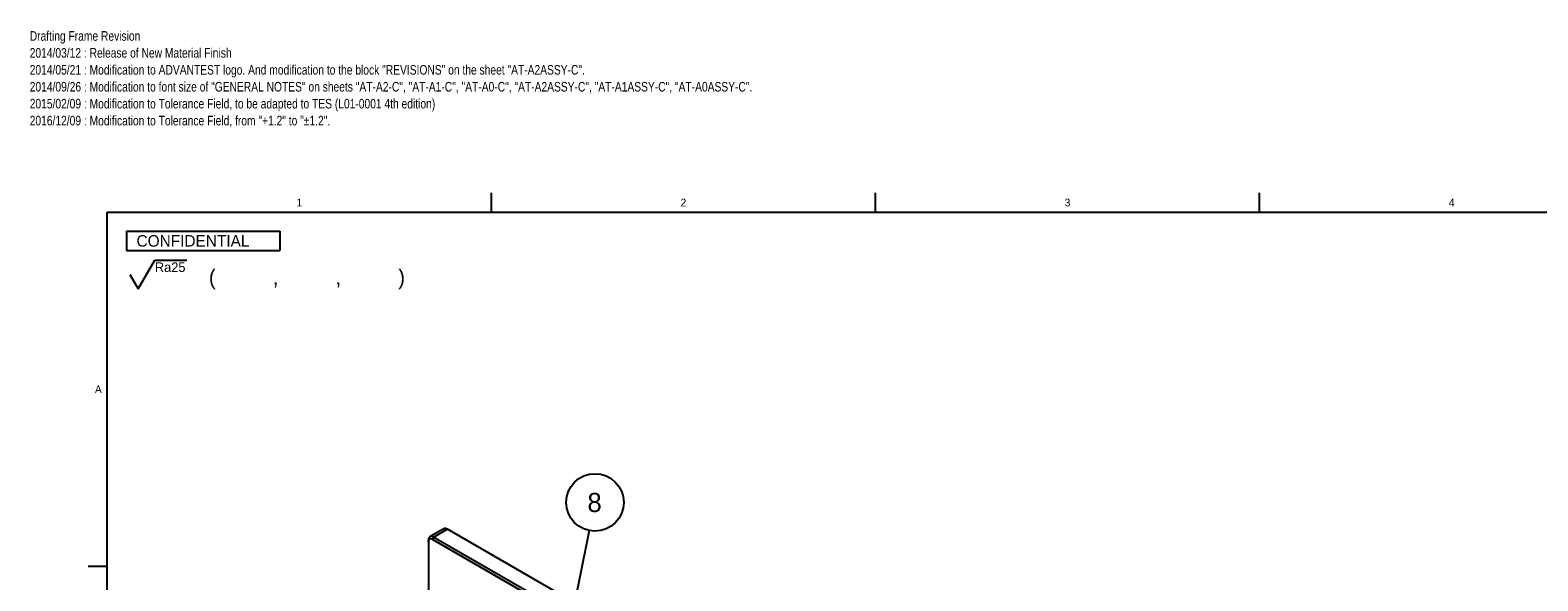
# Model space of a CAD drawing. Extents: x 0 to 826, y -21 to 621.
# Tile 8 of 18: x 0 to 393, y 478 to 621. Entities that reach past the tile are written whole.
import ezdxf
from ezdxf.enums import TextEntityAlignment as Align

# ---------------------------------------------------------------- set-up
doc = ezdxf.new("R2010")
doc.units = 0
for name, color, linetype in [('DEFAULT', 7, 'CONTINUOUS'), ('LAYER0$C$L0', 7, 'CONTINUOUS'), ('LAYER1$C$L1', 7, 'CONTINUOUS'), ('MKA-275630B', 7, 'CONTINUOUS')]:
    doc.layers.add(name, color=color, linetype=linetype)
doc.styles.add('SEACAD_ARIAL_TTF', font='txt')

# ---------------------------------------------------------------- blocks, each defined once
blk = doc.blocks.new('SEANNOT_GROUP12')
at = {"layer": 'DEFAULT', "color": 7, "linetype": 'CONTINUOUS'}
for points in [[(145.64, 490.97), (137.72, 451.76)], [(139.53, 456.49), (137.72, 451.76), (137.9, 456.82)]]:
    blk.add_lwpolyline(points, dxfattribs=at)
blk.add_circle((147.12, 498.32), 7.5, dxfattribs=at)
at = {"layer": 'DEFAULT', "color": 7, "linetype": 'CONTINUOUS', "style": 'SEACAD_ARIAL_TTF'}
blk.add_text('8', height=5, dxfattribs=at).set_placement((145.16, 500.82), align=Align.TOP_LEFT)
blk = doc.blocks.new('SE1')
at = {"layer": 'MKA-275630B', "color": 7, "linetype": 'CONTINUOUS'}
for p, q in [((107.68, 491.45), (104.15, 489.41)), ((108.68, 491.35), (105.15, 489.31)), ((158.01, 462.87), (108.68, 491.35)), ((103.73, 488.09), (103.73, 488.5)), ((103.73, 488.09), (103.73, 298.01)), ((104.79, 488.7), (105.15, 489.31)), ((385.94, 326.38), (104.79, 488.7)), ((105.15, 489.31), (386.29, 326.99))]:
    blk.add_line(p, q, dxfattribs=at)
for centre, major_axis, end_param in [((108.68, 489.72), (1, -1.73), 3.141593), ((105.15, 487.68), (1, -1.73), 3.926991), ((104.79, 487.48), (0.75, -1.3), 3.926991)]:
    blk.add_ellipse(centre, major_axis=major_axis, ratio=0.57735, start_param=2.356194, end_param=end_param, dxfattribs=at)
blk = doc.blocks.new('SEANNOT_GROUP23')
at = {"layer": 'DEFAULT', "color": 7, "linetype": 'CONTINUOUS'}
for p, q in [((28.06, 554.01), (32.39, 561.51)), ((32.39, 561.51), (40.76, 561.51)), ((25.89, 557.76), (28.06, 554.01))]:
    blk.add_line(p, q, dxfattribs=at)
at = {"layer": 'DEFAULT', "color": 7, "linetype": 'CONTINUOUS', "style": 'SEACAD_ARIAL_TTF'}
blk.add_text('Ra25', height=2.5, dxfattribs=at).set_placement((32.39, 560.89), align=Align.TOP_LEFT)

msp = doc.modelspace()

# ---------------------------------------------------------------- linework, layer by layer
at = {"layer": 'LAYER0$C$L0', "color": 7, "linetype": 'CONTINUOUS'}
for p, q in [((120.12, 574), (120.12, 579)), ((220.25, 574), (220.25, 579)), ((320.38, 574), (320.38, 579)), ((20, 20), (20, 574)), ((20, 574), (821, 574)), ((25, 564), (65, 564)), ((25, 564), (65, 564)), ((15, 481.67), (20, 481.67))]:
    msp.add_line(p, q, dxfattribs=at)
at = {"layer": 'LAYER1$C$L1', "color": 7, "linetype": 'CONTINUOUS'}
for p, q in [((25, 569), (25, 564)), ((25, 569), (65, 569)), ((65, 569), (65, 564))]:
    msp.add_line(p, q, dxfattribs=at)

# ---------------------------------------------------------------- block references
at = {"layer": 'DEFAULT'}
for name in ['SEANNOT_GROUP23', 'SEANNOT_GROUP12', 'SE1']:
    msp.add_blockref(name, (0, 0), dxfattribs=at)

# ---------------------------------------------------------------- texts
at = {"layer": 'DEFAULT', "color": 7, "linetype": 'CONTINUOUS', "style": 'SEACAD_ARIAL_TTF', "width": 0.8}
for s, p in [('Drafting Frame Revision', (-0.23, 621.17)), ('2014/03/12 : Release of New Material Finish', (-0.23, 616.76)), ('2014/05/21 : Modification to ADVANTEST logo. And modification to the block "REVISIONS" on the sheet "AT-A2ASSY-C".', (-0.23, 612.34)), ('2014/09/26 : Modification to font size of "GENERAL NOTES" on sheets "AT-A2-C", "AT-A1-C", "AT-A0-C", "AT-A2ASSY-C", "AT-A1ASSY-C", "AT-A0ASSY-C".', (-0.23, 607.93)), ('2015/02/09 : Modification to Tolerance Field, to be adapted to TES (L01-0001 4th edition)', (-0.23, 603.52)), ('2016/12/09 : Modification to Tolerance Field, from "+1.2" to "±1.2".', (-0.23, 599.1))]:
    msp.add_text(s, height=2.5, dxfattribs=at).set_placement(p, align=Align.TOP_LEFT)
at = {"layer": 'LAYER1$C$L1', "color": 7, "linetype": 'CONTINUOUS', "style": 'SEACAD_ARIAL_TTF'}
for s, height, p in [('1', 2, (69.33, 577.5)), ('2', 2, (169.45, 577.5)), ('3', 2, (269.58, 577.5)), ('4', 2, (369.7, 577.5)), ('  CONFIDENTIAL', 3, (25.39, 568)), ('(          ,          ,          )', 4, (46.48, 559.08)), ('A', 2, (16.77, 528.83))]:
    msp.add_text(s, height=height, dxfattribs=at).set_placement(p, align=Align.TOP_LEFT)

doc.saveas('drawing.dxf')
